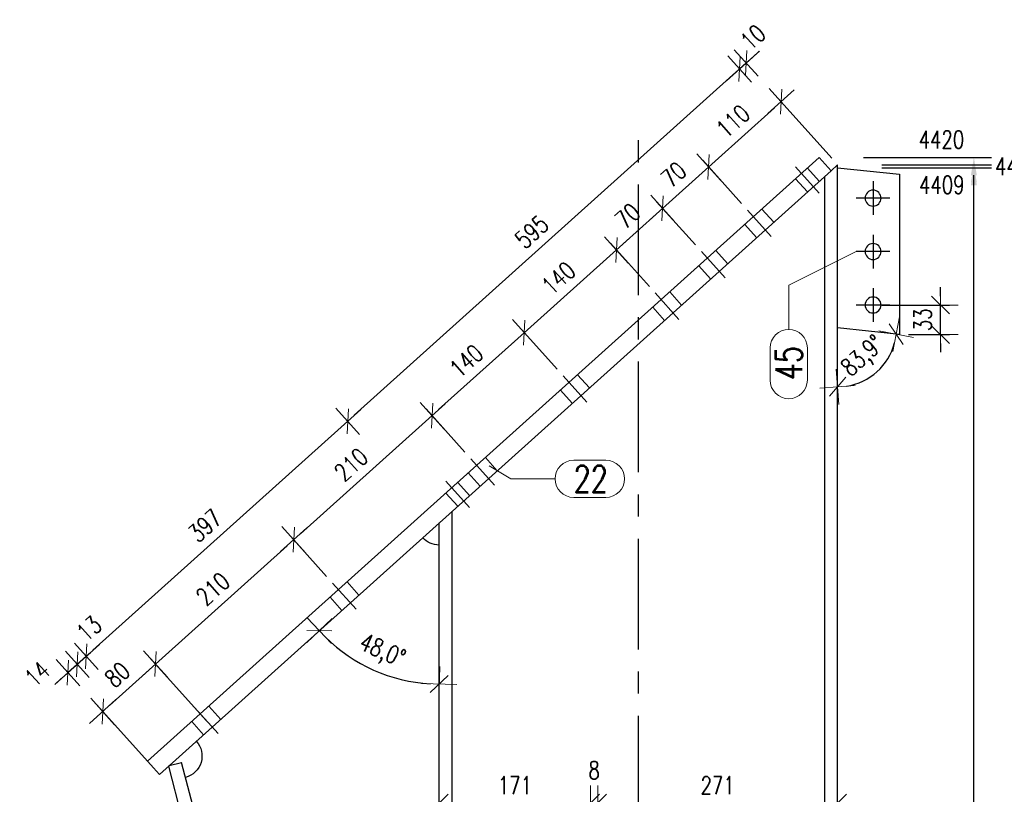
# Model space of a CAD drawing. Header units: millimetres. Extents: x 3515 to 4529, y 13642 to 14292.
# Tile 17 of 96: x 3738 to 3849, y 13917 to 14004. Entities that reach past the tile are written whole.
import ezdxf

# ---------------------------------------------------------------- set-up
doc = ezdxf.new("R2010")
doc.units = ezdxf.units.MM
doc.header["$LTSCALE"] = 10
doc.linetypes.add('HIDDEN', pattern=[0.375, 0.25, -0.125])
doc.linetypes.add('MITTE', pattern=[2, 1.25, -0.25, 0.25, -0.25])
doc.layers.get('Defpoints').update_dxf_attribs({"color": 1})
for name, color, linetype, lineweight in [('PS_DIM', 4, 'Continuous', 13), ('PS_Hidden', 2, 'HIDDEN', 9), ('PS_Pos', 1, 'Continuous', 15), ('PS_SOLID', 7, 'Continuous', 30)]:
    doc.layers.add(name, color=color, linetype=linetype, lineweight=lineweight)
doc.layers.add('PS_MID', color=5, linetype='MITTE')
doc.layers.add('PS_SHAPE', color=3, linetype='Continuous')
doc.styles.add('simplex', font='simplex.shx', dxfattribs={"width": 0.75})
doc.dimstyles.new('1_10_GŁ_DS1-LS10', dxfattribs={"dimtxt": 2, "dimasz": 2, "dimexe": 2, "dimexo": 5, "dimgap": 1, "dimtad": 1, "dimjust": 4, "dimdec": 0, "dimlfac": 10, "dimtxsty": 'simplex', "dimblk1": 'NONE', "dimsah": 1, "dimcen": 2, "dimclrd": 256, "dimclre": 256, "dimclrt": 3, "dimadec": 1, "dimazin": 0, "dimtfac": 1, "dimtdec": 0, "dimtmove": 2, "dimatfit": 3, "dimfxl": 1, "dimarcsym": 0})
doc.dimstyles.new('1_10_PRZ', dxfattribs={"dimtxt": 2, "dimasz": 1, "dimexe": 2, "dimexo": 5, "dimgap": 1, "dimtad": 1, "dimdec": 0, "dimlfac": 10, "dimtxsty": 'simplex', "dimblk": 'dimznak', "dimcen": 2, "dimse1": 1, "dimse2": 1, "dimclrt": 3, "dimadec": 1, "dimazin": 0, "dimtfac": 1, "dimtdec": 0, "dimtix": 1, "dimtmove": 2, "dimatfit": 3, "dimldrblk": 'dim-grot', "dimfxl": 1, "dimarcsym": 0})
doc.dimstyles.new('1_10_SC', dxfattribs={"dimtxt": 2, "dimasz": 1, "dimexe": 1, "dimexo": 1, "dimgap": 1, "dimtad": 1, "dimdec": 0, "dimlfac": 10, "dimtxsty": 'simplex', "dimblk": 'dimznak', "dimcen": 2, "dimclrd": 256, "dimclre": 256, "dimclrt": 3, "dimadec": 1, "dimazin": 0, "dimtfac": 1, "dimtdec": 0, "dimtix": 1, "dimtmove": 2, "dimatfit": 3, "dimldrblk": 'dim-grot', "dimfxl": 1, "dimarcsym": 0})

# ---------------------------------------------------------------- blocks, each defined once
blk = doc.blocks.new('dimznak')
at = {"color": 0}
for points in [[(0, 2), (0, -2)], [(-2, 0), (2, 0)]]:
    blk.add_lwpolyline(points, dxfattribs=at)
at = {"color": 2}
blk.add_lwpolyline([(1, 1), (-1, -1)], dxfattribs=at)
blk = doc.blocks.new('*D30')
at = {"layer": 'Defpoints', "color": 0, "transparency": 16777216}
for p in [(3802.67, 13915.76), (3802.67, 13909.37), (3785.57, 13906.63)]:
    blk.add_point(p, dxfattribs=at)
at = {"layer": 'PS_DIM', "color": 0, "lineweight": -2, "transparency": 16777216}
blk.add_line((3786.57, 13915.76), (3801.67, 13915.76), dxfattribs=at)
at = {"layer": 'PS_DIM', "color": 0, "lineweight": -2, "transparency": 16777216, "rotation": 180}
blk.add_blockref('dimznak', (3785.57, 13915.76), dxfattribs=at)
at = {"layer": 'PS_DIM', "color": 0, "lineweight": -2, "transparency": 16777216}
blk.add_blockref('dimznak', (3802.67, 13915.76), dxfattribs=at)
at = {"layer": 'PS_DIM', "color": 3, "transparency": 16777216, "insert": (3794.12, 13917.76), "char_height": 2, "attachment_point": 5, "style": 'simplex'}
blk.add_mtext('171', dxfattribs=at)
blk = doc.blocks.new('dim-grot')
blk.add_hatch(color=256).paths.add_polyline_path([(0, 0), (-2, 0.5), (-2, -0.5)])
blk.add_lwpolyline([(0, 0), (-2, 0.5), (-2, -0.5), (0, 0)])
blk = doc.blocks.new('*D31')
at = {"layer": 'Defpoints', "color": 0, "transparency": 16777216}
for p in [(3803.47, 13915.76), (3802.67, 13909.37), (3803.47, 13909.37)]:
    blk.add_point(p, dxfattribs=at)
at = {"layer": 'PS_DIM', "color": 0, "lineweight": -2, "transparency": 16777216}
for p, q in [((3801.67, 13915.76), (3800.67, 13915.76)), ((3802.67, 13915.76), (3803.47, 13915.76)), ((3804.47, 13915.76), (3805.47, 13915.76))]:
    blk.add_line(p, q, dxfattribs=at)
blk.add_blockref('dimznak', (3802.67, 13915.76), dxfattribs=at)
at = {"layer": 'PS_DIM', "color": 0, "lineweight": -2, "transparency": 16777216, "rotation": 180}
blk.add_blockref('dimznak', (3803.47, 13915.76), dxfattribs=at)
at = {"layer": 'PS_DIM', "color": 3, "transparency": 16777216, "insert": (3803.07, 13919.46), "char_height": 2, "attachment_point": 5, "style": 'simplex'}
blk.add_mtext('8', dxfattribs=at)
blk = doc.blocks.new('*D32')
at = {"layer": 'Defpoints', "color": 0, "transparency": 16777216}
for p in [(3830.57, 13915.76), (3830.57, 13912.79), (3803.47, 13909.37)]:
    blk.add_point(p, dxfattribs=at)
at = {"layer": 'PS_DIM', "color": 0, "lineweight": -2, "transparency": 16777216}
blk.add_line((3804.47, 13915.76), (3829.57, 13915.76), dxfattribs=at)
at = {"layer": 'PS_DIM', "color": 0, "lineweight": -2, "transparency": 16777216, "rotation": 180}
blk.add_blockref('dimznak', (3803.47, 13915.76), dxfattribs=at)
at = {"layer": 'PS_DIM', "color": 0, "lineweight": -2, "transparency": 16777216}
blk.add_blockref('dimznak', (3830.57, 13915.76), dxfattribs=at)
at = {"layer": 'PS_DIM', "color": 3, "transparency": 16777216, "insert": (3817.02, 13917.76), "char_height": 2, "attachment_point": 5, "style": 'simplex'}
blk.add_mtext('271', dxfattribs=at)
blk = doc.blocks.new('*D48')
at = {"layer": 'Defpoints', "color": 0, "transparency": 16777216}
for p in [(3785.57, 13947.4), (3756.47, 13920.35), (3783.06, 13838.2), (3782.82, 13819.23), (3785.57, 13793.12)]:
    blk.add_point(p, dxfattribs=at)
at = {"layer": 'PS_DIM', "color": 0, "lineweight": -2, "transparency": 16777216}
blk.add_arc((3785.57, 13808.67), 29.64, 91.9328, 102.6717, dxfattribs=at)
for p, rotation in [((3778.1, 13837.35), 193.638078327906), ((3785.57, 13838.31), 0.9664233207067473)]:
    blk.add_blockref('dimznak', p, dxfattribs=dict(at, rotation=rotation))
at = {"layer": 'PS_DIM', "color": 3, "transparency": 16777216, "insert": (3781.53, 13840.24), "char_height": 2, "attachment_point": 5, "rotation": 7.3023, "style": 'simplex'}
blk.add_mtext('14,6°', dxfattribs=at)
blk = doc.blocks.new('*D49')
at = {"layer": 'Defpoints', "color": 0, "transparency": 16777216}
for p in [(3829.83, 13987.18), (3785.57, 13947.4), (3775.92, 13931.97), (3753.97, 13918.99), (3785.57, 13793.12)]:
    blk.add_point(p, dxfattribs=at)
at = {"layer": 'PS_DIM', "color": 0, "lineweight": -2, "transparency": 16777216}
blk.add_arc((3785.57, 13947.4), 18.2, 225.1032, 266.8508, dxfattribs=at)
for p, rotation in [((3772.04, 13935.23), 133.5286171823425), ((3785.57, 13929.2), 358.4253814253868)]:
    blk.add_blockref('dimznak', p, dxfattribs=dict(at, rotation=rotation))
at = {"layer": 'PS_DIM', "color": 3, "transparency": 16777216, "insert": (3779.06, 13932.78), "char_height": 2, "attachment_point": 5, "rotation": 335.977, "style": 'simplex'}
blk.add_mtext('48,0°', dxfattribs=at)
blk = doc.blocks.new('*D64')
at = {"layer": 'Defpoints', "color": 0, "transparency": 16777216}
for p in [(3830.57, 13987.52), (3845.96, 13987.52), (3830.57, 13714.81)]:
    blk.add_point(p, dxfattribs=at)
at = {"layer": 'PS_DIM', "lineweight": -2, "transparency": 16777216}
for p, q in [((3835.57, 13987.52), (3847.96, 13987.52)), ((3845.96, 13714.81), (3845.96, 13985.52)), ((3835.57, 13714.81), (3847.96, 13714.81))]:
    blk.add_line(p, q, dxfattribs=at)
at = {"layer": 'PS_DIM', "transparency": 16777216}
blk.add_solid([(3845.62, 13985.52), (3846.29, 13985.52), (3845.96, 13987.52)], dxfattribs=at)
at = {"layer": 'PS_DIM', "color": 3, "transparency": 16777216, "insert": (3842.33, 13985.58), "char_height": 2, "attachment_point": 5, "rotation": 0.0573, "style": 'simplex'}
blk.add_mtext('4409', dxfattribs=at)
blk = doc.blocks.new('_None')
blk = doc.blocks.new('*D65')
at = {"layer": 'Defpoints', "color": 0, "transparency": 16777216}
for p in [(3830.57, 13987.85), (3845.96, 13987.85), (3830.57, 13714.81)]:
    blk.add_point(p, dxfattribs=at)
at = {"layer": 'PS_DIM', "lineweight": -2, "transparency": 16777216}
for p, q in [((3835.57, 13987.85), (3847.96, 13987.85)), ((3845.96, 13714.81), (3845.96, 13985.85)), ((3835.57, 13714.81), (3847.96, 13714.81))]:
    blk.add_line(p, q, dxfattribs=at)
at = {"layer": 'PS_DIM', "transparency": 16777216}
blk.add_solid([(3845.62, 13985.85), (3846.29, 13985.85), (3845.96, 13987.85)], dxfattribs=at)
at = {"layer": 'PS_DIM', "color": 3, "transparency": 16777216, "insert": (3850.91, 13987.67), "char_height": 2, "attachment_point": 5, "rotation": 0.0573, "style": 'simplex'}
blk.add_mtext('4412', dxfattribs=at)
blk = doc.blocks.new('*D66')
at = {"layer": 'Defpoints', "color": 0, "transparency": 16777216}
for p in [(3828.49, 13988.67), (3845.96, 13988.67), (3830.57, 13714.81)]:
    blk.add_point(p, dxfattribs=at)
at = {"layer": 'PS_DIM', "lineweight": -2, "transparency": 16777216}
for p, q in [((3833.49, 13988.67), (3847.96, 13988.67)), ((3845.96, 13714.81), (3845.96, 13986.67)), ((3835.57, 13714.81), (3847.96, 13714.81))]:
    blk.add_line(p, q, dxfattribs=at)
at = {"layer": 'PS_DIM', "transparency": 16777216}
blk.add_solid([(3845.62, 13986.67), (3846.29, 13986.67), (3845.96, 13988.67)], dxfattribs=at)
at = {"layer": 'PS_DIM', "color": 3, "transparency": 16777216, "insert": (3842.29, 13990.69), "char_height": 2, "attachment_point": 5, "rotation": 0.0573, "style": 'simplex'}
blk.add_mtext('4420', dxfattribs=at)
blk = doc.blocks.new('*D67')
at = {"layer": 'Defpoints', "color": 0, "transparency": 16777216}
for p in [(3830.57, 13987.85), (3830.57, 13969.42), (3837.57, 13968.67), (3833.69, 13963.55), (3830.57, 13778.12)]:
    blk.add_point(p, dxfattribs=at)
at = {"layer": 'PS_DIM', "color": 0, "lineweight": -2, "transparency": 16777216}
blk.add_arc((3830.57, 13969.42), 6.65, 278.626, 345.282, dxfattribs=at)
for p, rotation in [((3837.18, 13968.72), 79.59501626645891), ((3830.57, 13962.77), 184.3129809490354)]:
    blk.add_blockref('dimznak', p, dxfattribs=dict(at, rotation=rotation))
at = {"layer": 'PS_DIM', "color": 3, "transparency": 16777216, "insert": (3833.55, 13966.11), "char_height": 2, "attachment_point": 5, "rotation": 41.954, "style": 'simplex'}
blk.add_mtext('83,9°', dxfattribs=at)
blk = doc.blocks.new('*D68')
at = {"layer": 'Defpoints', "color": 0, "transparency": 16777216}
for p in [(3834.57, 13972.01), (3842.19, 13972.01), (3837.57, 13968.67)]:
    blk.add_point(p, dxfattribs=at)
at = {"layer": 'PS_DIM', "lineweight": -2, "transparency": 16777216}
for p, q in [((3842.19, 13973.01), (3842.19, 13974.01)), ((3835.57, 13972.01), (3843.19, 13972.01)), ((3842.19, 13968.67), (3842.19, 13972.01)), ((3838.57, 13968.67), (3843.19, 13968.67)), ((3842.19, 13967.67), (3842.19, 13966.67))]:
    blk.add_line(p, q, dxfattribs=at)
for p, rotation in [((3842.19, 13972.01), 270), ((3842.19, 13968.67), 90)]:
    blk.add_blockref('dimznak', p, dxfattribs=dict(at, rotation=rotation))
at = {"layer": 'PS_DIM', "color": 3, "transparency": 16777216, "insert": (3840.19, 13970.34), "char_height": 2, "attachment_point": 5, "rotation": 90, "style": 'simplex'}
blk.add_mtext('33', dxfattribs=at)
blk = doc.blocks.new('*D73')
at = {"layer": 'Defpoints', "color": 0, "transparency": 16777216}
for p in [(3753.53, 13931.45), (3759.92, 13924.34), (3753.97, 13918.99)]:
    blk.add_point(p, dxfattribs=at)
at = {"layer": 'PS_DIM', "lineweight": -2, "transparency": 16777216}
for p, q in [((3759.25, 13925.08), (3752.87, 13932.19)), ((3748.33, 13926.77), (3752.79, 13930.78)), ((3753.3, 13919.74), (3746.92, 13926.84))]:
    blk.add_line(p, q, dxfattribs=at)
for p, rotation in [((3753.53, 13931.45), 41.95399860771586), ((3747.58, 13926.1), 221.9539986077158)]:
    blk.add_blockref('dimznak', p, dxfattribs=dict(at, rotation=rotation))
at = {"layer": 'PS_DIM', "color": 3, "transparency": 16777216, "insert": (3749.22, 13930.26), "char_height": 2, "attachment_point": 5, "rotation": 41.954, "style": 'simplex'}
blk.add_mtext('80', dxfattribs=at)
blk = doc.blocks.new('*D74')
at = {"layer": 'Defpoints', "color": 0, "transparency": 16777216}
for p in [(3769.15, 13945.49), (3773.53, 13940.61), (3759.92, 13924.34)]:
    blk.add_point(p, dxfattribs=at)
at = {"layer": 'PS_DIM', "lineweight": -2, "transparency": 16777216}
for p, q in [((3772.86, 13941.35), (3768.48, 13946.23)), ((3754.28, 13932.11), (3768.41, 13944.82)), ((3759.25, 13925.08), (3752.87, 13932.19))]:
    blk.add_line(p, q, dxfattribs=at)
for p, rotation in [((3769.15, 13945.49), 41.95399860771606), ((3753.53, 13931.45), 221.953998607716)]:
    blk.add_blockref('dimznak', p, dxfattribs=dict(at, rotation=rotation))
at = {"layer": 'PS_DIM', "color": 3, "transparency": 16777216, "insert": (3760.01, 13939.95), "char_height": 2, "attachment_point": 5, "rotation": 41.954, "style": 'simplex'}
blk.add_mtext('210', dxfattribs=at)
blk = doc.blocks.new('*D75')
at = {"layer": 'Defpoints', "color": 0, "transparency": 16777216}
for p in [(3784.77, 13959.52), (3789.15, 13954.65), (3773.53, 13940.61)]:
    blk.add_point(p, dxfattribs=at)
at = {"layer": 'PS_DIM', "lineweight": -2, "transparency": 16777216}
for p, q in [((3788.48, 13955.39), (3784.1, 13960.27)), ((3769.89, 13946.15), (3784.02, 13958.86)), ((3772.86, 13941.35), (3768.48, 13946.23))]:
    blk.add_line(p, q, dxfattribs=at)
for p, rotation in [((3784.77, 13959.52), 41.95399860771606), ((3769.15, 13945.49), 221.953998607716)]:
    blk.add_blockref('dimznak', p, dxfattribs=dict(at, rotation=rotation))
at = {"layer": 'PS_DIM', "color": 3, "transparency": 16777216, "insert": (3775.62, 13953.99), "char_height": 2, "attachment_point": 5, "rotation": 41.954, "style": 'simplex'}
blk.add_mtext('210', dxfattribs=at)
blk = doc.blocks.new('*D76')
at = {"layer": 'Defpoints', "color": 0, "transparency": 16777216}
for p in [(3795.18, 13968.88), (3799.56, 13964.01), (3789.15, 13954.65)]:
    blk.add_point(p, dxfattribs=at)
at = {"layer": 'PS_DIM', "lineweight": -2, "transparency": 16777216}
for p, q in [((3798.89, 13964.75), (3794.51, 13969.63)), ((3785.51, 13960.19), (3794.44, 13968.22)), ((3788.48, 13955.39), (3784.1, 13960.27))]:
    blk.add_line(p, q, dxfattribs=at)
for p, rotation in [((3795.18, 13968.88), 41.95399860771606), ((3784.77, 13959.52), 221.953998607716)]:
    blk.add_blockref('dimznak', p, dxfattribs=dict(at, rotation=rotation))
at = {"layer": 'PS_DIM', "color": 3, "transparency": 16777216, "insert": (3788.64, 13965.69), "char_height": 2, "attachment_point": 5, "rotation": 41.954, "style": 'simplex'}
blk.add_mtext('140', dxfattribs=at)
blk = doc.blocks.new('*D77')
at = {"layer": 'Defpoints', "color": 0, "transparency": 16777216}
for p in [(3805.59, 13978.24), (3809.97, 13973.37), (3799.56, 13964.01)]:
    blk.add_point(p, dxfattribs=at)
at = {"layer": 'PS_DIM', "lineweight": -2, "transparency": 16777216}
for p, q in [((3809.31, 13974.11), (3804.92, 13978.99)), ((3795.92, 13969.55), (3804.85, 13977.57)), ((3798.89, 13964.75), (3794.51, 13969.63))]:
    blk.add_line(p, q, dxfattribs=at)
for p, rotation in [((3805.59, 13978.24), 41.95399860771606), ((3795.18, 13968.88), 221.953998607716)]:
    blk.add_blockref('dimznak', p, dxfattribs=dict(at, rotation=rotation))
at = {"layer": 'PS_DIM', "color": 3, "transparency": 16777216, "insert": (3799.05, 13975.05), "char_height": 2, "attachment_point": 5, "rotation": 41.954, "style": 'simplex'}
blk.add_mtext('140', dxfattribs=at)
blk = doc.blocks.new('*D78')
at = {"layer": 'Defpoints', "color": 0, "transparency": 16777216}
for p in [(3810.8, 13982.92), (3815.18, 13978.05), (3809.97, 13973.37)]:
    blk.add_point(p, dxfattribs=at)
at = {"layer": 'PS_DIM', "lineweight": -2, "transparency": 16777216}
for p, q in [((3814.51, 13978.79), (3810.13, 13983.67)), ((3806.34, 13978.91), (3810.05, 13982.25)), ((3809.31, 13974.11), (3804.92, 13978.99))]:
    blk.add_line(p, q, dxfattribs=at)
for p, rotation in [((3810.8, 13982.92), 41.95399860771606), ((3805.59, 13978.24), 221.953998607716)]:
    blk.add_blockref('dimznak', p, dxfattribs=dict(at, rotation=rotation))
at = {"layer": 'PS_DIM', "color": 3, "transparency": 16777216, "insert": (3806.86, 13982.07), "char_height": 2, "attachment_point": 5, "rotation": 41.954, "style": 'simplex'}
blk.add_mtext('70', dxfattribs=at)
blk = doc.blocks.new('*D79')
at = {"layer": 'Defpoints', "color": 0, "transparency": 16777216}
for p in [(3816, 13987.6), (3820.39, 13982.73), (3815.18, 13978.05)]:
    blk.add_point(p, dxfattribs=at)
at = {"layer": 'PS_DIM', "lineweight": -2, "transparency": 16777216}
for p, q in [((3819.72, 13983.47), (3815.33, 13988.35)), ((3811.54, 13983.59), (3815.26, 13986.93)), ((3814.51, 13978.79), (3810.13, 13983.67))]:
    blk.add_line(p, q, dxfattribs=at)
for p, rotation in [((3816, 13987.6), 41.95399860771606), ((3810.8, 13982.92), 221.953998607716)]:
    blk.add_blockref('dimznak', p, dxfattribs=dict(at, rotation=rotation))
at = {"layer": 'PS_DIM', "color": 3, "transparency": 16777216, "insert": (3812.06, 13986.75), "char_height": 2, "attachment_point": 5, "rotation": 41.954, "style": 'simplex'}
blk.add_mtext('70', dxfattribs=at)
blk = doc.blocks.new('*D80')
at = {"layer": 'Defpoints', "color": 0, "transparency": 16777216}
for p in [(3824.18, 13994.96), (3830.57, 13987.85), (3820.39, 13982.73)]:
    blk.add_point(p, dxfattribs=at)
at = {"layer": 'PS_DIM', "lineweight": -2, "transparency": 16777216}
for p, q in [((3829.9, 13988.59), (3823.51, 13995.7)), ((3816.75, 13988.27), (3823.44, 13994.29)), ((3819.72, 13983.47), (3815.33, 13988.35))]:
    blk.add_line(p, q, dxfattribs=at)
for p, rotation in [((3824.18, 13994.96), 41.95399860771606), ((3816, 13987.6), 221.953998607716)]:
    blk.add_blockref('dimznak', p, dxfattribs=dict(at, rotation=rotation))
at = {"layer": 'PS_DIM', "color": 3, "transparency": 16777216, "insert": (3818.76, 13992.77), "char_height": 2, "attachment_point": 5, "rotation": 41.954, "style": 'simplex'}
blk.add_mtext('110', dxfattribs=at)
blk = doc.blocks.new('*D81')
at = {"layer": 'Defpoints', "color": 0, "transparency": 16777216}
for p in [(3744.69, 13931.44), (3755.03, 13919.94), (3753.97, 13918.99)]:
    blk.add_point(p, dxfattribs=at)
at = {"layer": 'PS_DIM', "color": 0, "lineweight": -2, "transparency": 16777216}
for p, q in [((3745.44, 13932.11), (3746.18, 13932.77)), ((3743.64, 13930.49), (3744.69, 13931.44)), ((3742.89, 13929.82), (3742.15, 13929.15))]:
    blk.add_line(p, q, dxfattribs=at)
for p, rotation in [((3744.69, 13931.44), 221.9539986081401), ((3743.64, 13930.49), 41.95399860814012)]:
    blk.add_blockref('dimznak', p, dxfattribs=dict(at, rotation=rotation))
at = {"layer": 'PS_DIM', "color": 3, "transparency": 16777216, "insert": (3740.19, 13930.35), "char_height": 2, "attachment_point": 5, "rotation": 41.954, "style": 'simplex'}
blk.add_mtext('14', dxfattribs=at)
blk = doc.blocks.new('*D82')
at = {"layer": 'Defpoints', "color": 0, "transparency": 16777216}
for p in [(3745.7, 13932.34), (3755.03, 13919.94), (3756.47, 13920.35)]:
    blk.add_point(p, dxfattribs=at)
at = {"layer": 'PS_DIM', "color": 0, "lineweight": -2, "transparency": 16777216}
for p, q in [((3746.44, 13933.01), (3747.18, 13933.68)), ((3744.69, 13931.44), (3745.7, 13932.34)), ((3743.95, 13930.77), (3743.21, 13930.1))]:
    blk.add_line(p, q, dxfattribs=at)
for p, rotation in [((3745.7, 13932.34), 221.9539986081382), ((3744.69, 13931.44), 41.95399860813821)]:
    blk.add_blockref('dimznak', p, dxfattribs=dict(at, rotation=rotation))
at = {"layer": 'PS_DIM', "color": 3, "transparency": 16777216, "insert": (3746.04, 13935.46), "char_height": 2, "attachment_point": 5, "rotation": 41.954, "style": 'simplex'}
blk.add_mtext('13', dxfattribs=at)
blk = doc.blocks.new('*D83')
at = {"layer": 'Defpoints', "color": 0, "transparency": 16777216}
for p in [(3775.24, 13958.89), (3785.57, 13947.4), (3756.47, 13920.35)]:
    blk.add_point(p, dxfattribs=at)
at = {"layer": 'PS_DIM', "color": 0, "lineweight": -2, "transparency": 16777216}
blk.add_line((3746.44, 13933.01), (3774.49, 13958.23), dxfattribs=at)
for p, rotation in [((3775.24, 13958.89), 41.95399860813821), ((3745.7, 13932.34), 221.9539986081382)]:
    blk.add_blockref('dimznak', p, dxfattribs=dict(at, rotation=rotation))
at = {"layer": 'PS_DIM', "color": 3, "transparency": 16777216, "insert": (3759.13, 13947.1), "char_height": 2, "attachment_point": 5, "rotation": 41.954, "style": 'simplex'}
blk.add_mtext('397', dxfattribs=at)
blk = doc.blocks.new('*D84')
at = {"layer": 'Defpoints', "color": 0, "transparency": 16777216}
for p in [(3819.49, 13998.68), (3829.83, 13987.18), (3785.57, 13947.4)]:
    blk.add_point(p, dxfattribs=at)
at = {"layer": 'PS_DIM', "color": 0, "lineweight": -2, "transparency": 16777216}
blk.add_line((3775.98, 13959.56), (3818.75, 13998.01), dxfattribs=at)
for p, rotation in [((3819.49, 13998.68), 41.95399860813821), ((3775.24, 13958.89), 221.9539986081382)]:
    blk.add_blockref('dimznak', p, dxfattribs=dict(at, rotation=rotation))
at = {"layer": 'PS_DIM', "color": 3, "transparency": 16777216, "insert": (3796.03, 13980.27), "char_height": 2, "attachment_point": 5, "rotation": 41.954, "style": 'simplex'}
blk.add_mtext('595', dxfattribs=at)
blk = doc.blocks.new('*D85')
at = {"layer": 'Defpoints', "color": 0, "transparency": 16777216}
for p in [(3820.24, 13999.35), (3829.83, 13987.18), (3830.57, 13987.85)]:
    blk.add_point(p, dxfattribs=at)
at = {"layer": 'PS_DIM', "color": 0, "lineweight": -2, "transparency": 16777216}
for p, q in [((3820.98, 14000.02), (3821.72, 14000.68)), ((3819.49, 13998.68), (3820.24, 13999.35)), ((3818.75, 13998.01), (3818.01, 13997.34))]:
    blk.add_line(p, q, dxfattribs=at)
for p, rotation in [((3820.24, 13999.35), 221.9539986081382), ((3819.49, 13998.68), 41.95399860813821)]:
    blk.add_blockref('dimznak', p, dxfattribs=dict(at, rotation=rotation))
at = {"layer": 'PS_DIM', "color": 3, "transparency": 16777216, "insert": (3821.01, 14002.25), "char_height": 2, "attachment_point": 5, "rotation": 41.954, "style": 'simplex'}
blk.add_mtext('10', dxfattribs=at)
blk = doc.blocks.new('*X316')
at = {"layer": 'PS_Hidden', "color": 2, "linetype": 'HIDDEN'}
for p, q in [((3828.49, 13985.98), (3827.15, 13987.47)), ((3827.15, 13984.78), (3825.81, 13986.26)), ((3823.36, 13981.37), (3822.02, 13982.85)), ((3821.42, 13979.63), (3820.09, 13981.12)), ((3818.15, 13976.69), (3816.81, 13978.17)), ((3816.22, 13974.95), (3814.88, 13976.44)), ((3812.95, 13972.01), (3811.61, 13973.49)), ((3811.01, 13970.27), (3809.68, 13971.76)), ((3802.53, 13962.65), (3801.2, 13964.13)), ((3800.6, 13960.91), (3799.26, 13962.4)), ((3792.12, 13953.29), (3790.79, 13954.77)), ((3790.19, 13951.55), (3788.85, 13953.04)), ((3789, 13950.48), (3787.66, 13951.97)), ((3787.66, 13949.28), (3786.32, 13950.76)), ((3776.51, 13939.25), (3775.17, 13940.74)), ((3774.57, 13937.51), (3773.24, 13939)), ((3760.89, 13925.21), (3759.55, 13926.7)), ((3758.95, 13923.47), (3757.62, 13924.96)), ((3755.02, 13919.98), (3755.09, 13919.99)), ((3755.03, 13919.94), (3755.02, 13919.98))]:
    blk.add_line(p, q, dxfattribs=at)
at = {"layer": 'PS_MID', "color": 5, "linetype": 'MITTE'}
for p, q in [((3808.07, 13793.12), (3808.07, 13992.85)), ((3825.81, 13987.61), (3828.49, 13984.63)), ((3825.81, 13987.61), (3828.49, 13984.63)), ((3834.57, 13985.98), (3834.57, 13982.18)), ((3836.47, 13984.08), (3832.67, 13984.08)), ((3820.39, 13982.73), (3823.06, 13979.75)), ((3820.39, 13982.73), (3823.06, 13979.75)), ((3834.57, 13979.95), (3834.57, 13976.15)), ((3815.18, 13978.05), (3817.85, 13975.07)), ((3815.18, 13978.05), (3817.85, 13975.07)), ((3836.47, 13978.05), (3832.67, 13978.05)), ((3834.57, 13973.91), (3834.57, 13970.11)), ((3809.97, 13973.37), (3812.65, 13970.39)), ((3809.97, 13973.37), (3812.65, 13970.39)), ((3836.47, 13972.01), (3832.67, 13972.01)), ((3799.56, 13964.01), (3802.24, 13961.03)), ((3799.56, 13964.01), (3802.24, 13961.03)), ((3789.15, 13954.65), (3791.82, 13951.67)), ((3789.15, 13954.65), (3791.82, 13951.67)), ((3786.32, 13952.11), (3789, 13949.13)), ((3786.32, 13952.11), (3789, 13949.13)), ((3773.53, 13940.61), (3776.21, 13937.64)), ((3773.53, 13940.61), (3776.21, 13937.64)), ((3757.92, 13926.57), (3760.59, 13923.6)), ((3757.92, 13926.57), (3760.59, 13923.6))]:
    blk.add_line(p, q, dxfattribs=at)
at = {"layer": 'PS_SOLID', "color": 7, "linetype": 'Continuous'}
for p, q in [((3828.49, 13988.67), (3752.64, 13920.48)), ((3829.83, 13987.18), (3828.49, 13988.67)), ((3753.97, 13918.99), (3829.83, 13987.18)), ((3829.83, 13987.18), (3830.57, 13987.85)), ((3830.57, 13793.12), (3830.57, 13987.85)), ((3830.57, 13987.52), (3837.57, 13986.78)), ((3829.11, 13793.12), (3829.11, 13986.54)), ((3837.57, 13986.78), (3837.57, 13968.67)), ((3837.57, 13968.67), (3830.57, 13969.42)), ((3787.03, 13793.12), (3787.03, 13948.71)), ((3785.57, 13793.12), (3785.57, 13947.4)), ((3753.97, 13918.99), (3752.64, 13920.48)), ((3781.37, 13818.85), (3755.03, 13919.94)), ((3755.09, 13919.99), (3756.47, 13920.35)), ((3782.82, 13819.23), (3756.47, 13920.35))]:
    blk.add_line(p, q, dxfattribs=at)
at = {"layer": 'PS_SOLID', "color": 7, "extrusion": (0, 0, -1)}
for centre in [(-3834.57, 13984.08), (-3834.57, 13978.05), (-3834.57, 13972.01)]:
    blk.add_circle(centre, 0.9, dxfattribs=at)
at = {"layer": 'PS_SOLID', "extrusion": (0, 0, -1)}
for centre, start, end in [((-3785.57, 13947.4), 270, 318.046), ((-3756.28, 13921.07), 138.046, 255.3955)]:
    blk.add_arc(centre, 2.5, start, end, dxfattribs=at)
blk = doc.blocks.new('*X325')
at = {"color": 1}
for p, q in [((3791.23, 13953.83), (3793.66, 13952.38)), ((3800.76, 13954.48), (3804.4, 13954.48)), ((3793.66, 13952.38), (3798.66, 13952.38)), ((3800.76, 13950.28), (3804.4, 13950.28))]:
    blk.add_line(p, q, dxfattribs=at)
for centre, start, end in [((3800.76, 13952.38), 90, 270), ((3804.4, 13952.38), 270, 90)]:
    blk.add_arc(centre, 2.1, start, end, dxfattribs=at)
at = {"color": 2, "style": 'simplex', "width": 0.75}
blk.add_text('22', height=3, dxfattribs=at).set_placement((3800.76, 13950.88))
blk = doc.blocks.new('*X326')
at = {"color": 1}
for p, q in [((3832.67, 13978.05), (3825.05, 13974.26)), ((3825.05, 13969.26), (3825.05, 13974.26)), ((3822.95, 13963.52), (3822.95, 13967.16)), ((3827.15, 13963.52), (3827.15, 13967.16))]:
    blk.add_line(p, q, dxfattribs=at)
for centre, start, end in [((3825.05, 13967.16), 0, 180), ((3825.05, 13963.52), 180, 0)]:
    blk.add_arc(centre, 2.1, start, end, dxfattribs=at)
at = {"color": 2, "style": 'simplex', "width": 0.75}
blk.add_text('45', height=3, rotation=90, dxfattribs=at).set_placement((3826.55, 13963.52))

msp = doc.modelspace()

# ---------------------------------------------------------------- block references
at = {"layer": 'PS_Pos'}
for name in ['*X326', '*X325']:
    msp.add_blockref(name, (0, 0), dxfattribs=at)
at = {"layer": 'PS_SHAPE', "color": 3}
msp.add_blockref('*X316', (0, 0), dxfattribs=at)

# ---------------------------------------------------------------- dimensions: what is measured, and where the dimension line sits
at = {"layer": 'PS_DIM'}
for base, p1, p2, angle, picture, middle, dimtype in [((3820.24, 13999.35), (3829.83, 13987.18), (3830.57, 13987.85), 221.954, '*D85', (3821.01, 14002.25), 128), ((3745.7, 13932.34), (3755.03, 13919.94), (3756.47, 13920.35), 221.954, '*D82', (3746.04, 13935.46), 128), ((3744.69, 13931.44), (3753.97, 13918.99), (3755.03, 13919.94), 41.954, '*D81', (3740.19, 13930.35), 129)]:
    dim = msp.add_linear_dim(base=base, p1=p1, p2=p2, angle=angle, dimstyle='1_10_PRZ', dxfattribs=at)
    dim.commit()
    dim.dimension.update_dxf_attribs({"geometry": picture, "text_midpoint": middle, "dimtype": dimtype})
for base, p1, p2, angle, dimstyle, picture, middle in [((3819.49, 13998.68), (3785.57, 13947.4), (3829.83, 13987.18), 221.954, '1_10_PRZ', '*D84', (3796.03, 13980.27)), ((3824.18, 13994.96), (3820.39, 13982.73), (3830.57, 13987.85), 221.954, '1_10_SC', '*D80', (3818.76, 13992.77)), ((3816, 13987.6), (3815.18, 13978.05), (3820.39, 13982.73), 221.954, '1_10_SC', '*D79', (3812.06, 13986.75)), ((3810.8, 13982.92), (3809.97, 13973.37), (3815.18, 13978.05), 221.954, '1_10_SC', '*D78', (3806.86, 13982.07)), ((3805.59, 13978.24), (3799.56, 13964.01), (3809.97, 13973.37), 221.954, '1_10_SC', '*D77', (3799.05, 13975.05)), ((3842.19, 13972.01), (3837.57, 13968.67), (3834.57, 13972.01), 90, '1_10_SC', '*D68', (3840.19, 13970.34)), ((3795.18, 13968.88), (3789.15, 13954.65), (3799.56, 13964.01), 221.954, '1_10_SC', '*D76', (3788.64, 13965.69)), ((3784.77, 13959.52), (3773.53, 13940.61), (3789.15, 13954.65), 221.954, '1_10_SC', '*D75', (3775.62, 13953.99)), ((3775.24, 13958.89), (3756.47, 13920.35), (3785.57, 13947.4), 221.954, '1_10_PRZ', '*D83', (3759.13, 13947.1)), ((3769.15, 13945.49), (3759.92, 13924.34), (3773.53, 13940.61), 221.954, '1_10_SC', '*D74', (3760.01, 13939.95))]:
    dim = msp.add_linear_dim(base=base, p1=p1, p2=p2, angle=angle, dimstyle=dimstyle, dxfattribs=at)
    dim.commit()
    dim.dimension.update_dxf_attribs({"geometry": picture, "text_midpoint": middle})
for base, p2, text, picture, middle in [((3845.96, 13988.67), (3828.49, 13988.67), '4420', '*D66', (3842.29, 13990.69)), ((3845.96, 13987.85), (3830.57, 13987.85), '4412', '*D65', (3850.91, 13987.67)), ((3845.96, 13987.52), (3830.57, 13987.52), '4409', '*D64', (3842.33, 13985.58))]:
    dim = msp.add_linear_dim(base=base, p1=(3830.57, 13714.81), p2=p2, angle=90, text=text, dimstyle='1_10_GŁ_DS1-LS10', dxfattribs=at)
    dim.commit()
    dim.dimension.update_dxf_attribs({"geometry": picture, "text_midpoint": middle, "dimtype": 128, "text_rotation": 0.0573})
for base, line1, line2, picture, middle in [((3775.92, 13931.97), ((3785.57, 13793.12), (3785.57, 13947.4)), ((3753.97, 13918.99), (3829.83, 13987.18)), '*D49', (3779.06, 13932.78)), ((3833.69, 13963.55), ((3830.57, 13778.12), (3830.57, 13987.85)), ((3837.57, 13968.67), (3830.57, 13969.42)), '*D67', (3833.55, 13966.11)), ((3783.06, 13838.2), ((3785.57, 13793.12), (3785.57, 13947.4)), ((3782.82, 13819.23), (3756.47, 13920.35)), '*D48', (3781.53, 13840.24))]:
    dim = msp.add_angular_dim_2l(base=base, line1=line1, line2=line2, dimstyle='1_10_PRZ', dxfattribs=at)
    dim.commit()
    dim.dimension.update_dxf_attribs({"geometry": picture, "text_midpoint": middle})
dim = msp.add_aligned_dim(p1=(3753.97, 13918.99), p2=(3759.92, 13924.34), distance=9.56, dimstyle='1_10_SC', dxfattribs=at)
dim.commit()
dim.dimension.update_dxf_attribs({"geometry": '*D73', "text_midpoint": (3749.22, 13930.26)})
dim = msp.add_linear_dim(base=(3803.47, 13915.76), p1=(3802.67, 13909.37), p2=(3803.47, 13909.37), dimstyle='1_10_PRZ', dxfattribs=at)
dim.commit()
dim.dimension.update_dxf_attribs({"geometry": '*D31', "text_midpoint": (3803.07, 13919.46), "dimtype": 128})
for base, p1, p2, picture, middle in [((3802.67, 13915.76), (3785.57, 13906.63), (3802.67, 13909.37), '*D30', (3794.12, 13917.76)), ((3830.57, 13915.76), (3803.47, 13909.37), (3830.57, 13912.79), '*D32', (3817.02, 13917.76))]:
    dim = msp.add_linear_dim(base=base, p1=p1, p2=p2, dimstyle='1_10_PRZ', dxfattribs=at)
    dim.commit()
    dim.dimension.update_dxf_attribs({"geometry": picture, "text_midpoint": middle})

doc.saveas('drawing.dxf')
